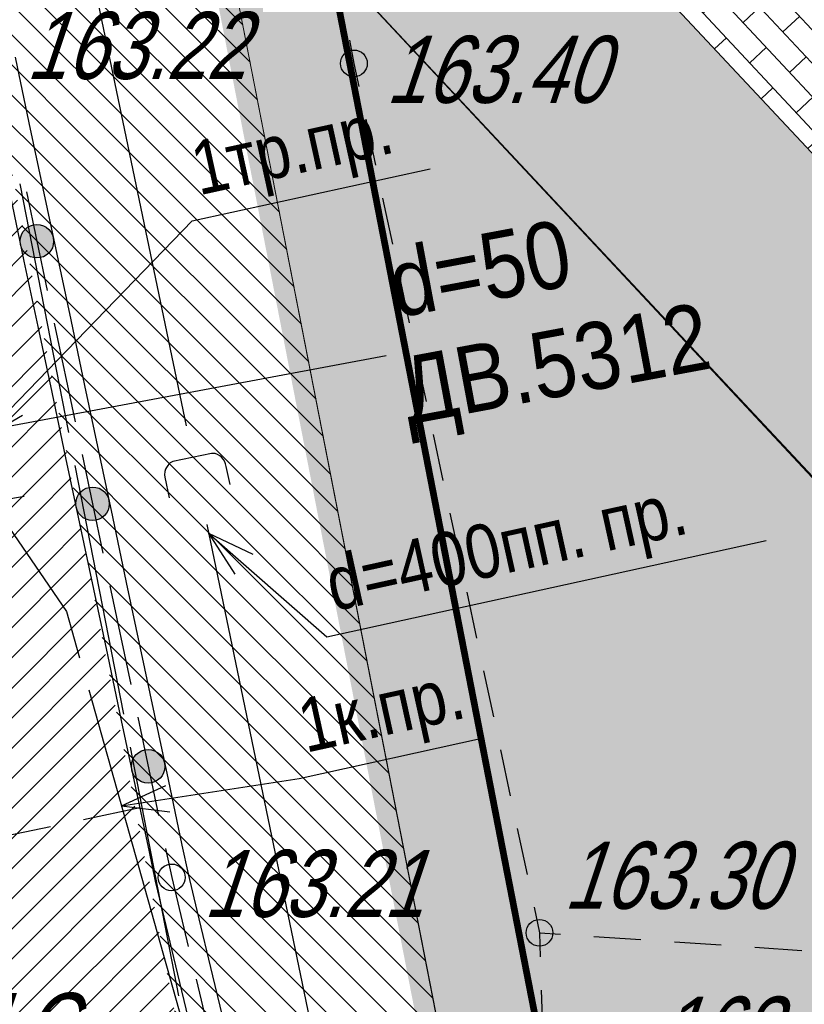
# Model space of a CAD drawing. Header units: millimetres. Extents: x 4385 to 11928, y 17253 to 36963.
# Tile 68 of 256: x 5867 to 5878, y 18553 to 18568. Entities that reach past the tile are written whole.
import ezdxf
from ezdxf.enums import TextEntityAlignment as Align

# ---------------------------------------------------------------- set-up
doc = ezdxf.new("R2010")
doc.units = ezdxf.units.MM
doc.linetypes.add('ГП_Ботаническая_1 и 2 этап$0$ACAD_ISO04W100', pattern=[30, 24, -3, 0, -3])
doc.linetypes.add('ГП_Ботаническая_1 и 2 этап$0$DASHED', pattern=[19.05, 12.7, -6.35])
for name, color, linetype, lineweight in [('Геоподоснова_34179-21 от 9.08.21$0$Водопровод', 7, 'Continuous', 25), ('Геоподоснова_34179-21 от 9.08.21$0$Водосток проектный', 7, 'Continuous', 25), ('Геоподоснова_34179-21 от 9.08.21$0$Горизонтали', 7, 'Continuous', 25), ('Геоподоснова_34179-21 от 9.08.21$0$Граница улицы', 7, 'Continuous', 25), ('Геоподоснова_34179-21 от 9.08.21$0$Здания', 7, 'Continuous', 25), ('Геоподоснова_34179-21 от 9.08.21$0$Кабель Мосэнерго', 7, 'Continuous', 25), ('Геоподоснова_34179-21 от 9.08.21$0$Кабель Мосэнерго проектный', 7, 'Continuous', 25), ('Геоподоснова_34179-21 от 9.08.21$0$Красные линии', 7, 'Continuous', 25), ('Геоподоснова_34179-21 от 9.08.21$0$Ограды', 7, 'Continuous', 25), ('Геоподоснова_34179-21 от 9.08.21$0$Пояснительные подписи', 7, 'Continuous', 25), ('Геоподоснова_34179-21 от 9.08.21$0$Топографические объекты', 7, 'Continuous', 25), ('ГП_Ботаническая_1 и 2 этап$0$ГП_граница_1_2_этапов_500', 202, 'Continuous', 15), ('ГП_Ботаническая_1 и 2 этап$0$ГП_здан_проект_оси', 50, 'ГП_Ботаническая_1 и 2 этап$0$ACAD_ISO04W100', 15), ('ГП_Ботаническая_1 и 2 этап$0$ГП_тротуары', 210, 'Continuous', 9)]:
    doc.layers.add(name, color=color, linetype=linetype, lineweight=lineweight)
doc.layers.add('ГП_Ботаническая_1 и 2 этап$0$ГП_здан_проект_гараж', color=7, linetype='Continuous', true_color=0xcc0000)
doc.layers.add('ГП_граница_ГПЗУ_500', color=7, linetype='Continuous', true_color=0x0000f5)
for name, color, linetype, lineweight, true_color, transparency in [('ГП_Ботаническая_1 и 2 этап$0$ГП_озел_проект', 7, 'Continuous', 0, 0xc4cfab, 0.8), ('ГП_Ботаническая_1 и 2 этап$0$ГП_тротуары_штриховка', 7, 'Continuous', 0, 0xffffff, 0.8), ('ГП_озел_штриховка_сущ', 7, 'Continuous', 0, 0x829556, 0.6), ('ГП_тротуары_штриховка_сущ', 7, 'Continuous', 0, 0xba8573, 0.6)]:
    doc.layers.add(name, color=color, linetype=linetype, lineweight=lineweight, true_color=true_color, transparency=transparency)
doc.styles.add('Геоподоснова_34179-21 от 9.08.21$0$Style-RUSSIAN_1251', font='RUSSIAN_1251.shx')
doc.styles.add('Геоподоснова_34179-21 от 9.08.21$0$Style-RUSSIAN_1251 I 0.32289', font='RUSSIAN_1251.shx', dxfattribs={"oblique": 18.5})

# ---------------------------------------------------------------- blocks, each defined once
blk = doc.blocks.new('Геоподоснова_34179-21 от 9.08.21$0$msdElementTypeLineString_118')
at = {"layer": 'Геоподоснова_34179-21 от 9.08.21$0$Ограды', "linetype": 'Continuous', "lineweight": 25}
h = blk.add_hatch(color=7, dxfattribs=at)
edge = h.paths.add_edge_path()
edge.add_arc((20.664, 73.461), 0.25, 0, 360)
h = blk.add_hatch(color=7, dxfattribs=at)
edge = h.paths.add_edge_path()
edge.add_arc((21.493, 69.548), 0.25, 0, 360)
h = blk.add_hatch(color=7, dxfattribs=at)
edge = h.paths.add_edge_path()
edge.add_arc((22.321, 65.635), 0.25, 0, 360)
at = {"layer": 'Геоподоснова_34179-21 от 9.08.21$0$Ограды', "color": 7, "linetype": 'Continuous', "lineweight": 25}
for p, q in [((20.339, 76.202), (20.546, 75.223)), ((20.546, 75.223), (20.754, 74.245)), ((20.264, 74.145), (20.471, 73.166)), ((20.509, 74.195), (20.819, 72.727)), ((20.754, 74.245), (20.961, 73.267)), ((20.961, 73.267), (21.168, 72.288)), ((20.471, 73.166), (20.678, 72.188)), ((20.923, 72.238), (21.234, 70.771)), ((21.168, 72.288), (21.375, 71.31)), ((20.678, 72.188), (20.885, 71.21)), ((20.885, 71.21), (21.092, 70.231)), ((21.375, 71.31), (21.582, 70.332)), ((21.582, 70.332), (21.789, 69.353)), ((21.092, 70.231), (21.299, 69.253)), ((21.337, 70.281), (21.648, 68.814)), ((21.789, 69.353), (21.996, 68.375)), ((21.299, 69.253), (21.507, 68.275)), ((21.507, 68.275), (21.714, 67.296)), ((21.752, 68.325), (22.062, 66.857)), ((21.996, 68.375), (22.204, 67.397)), ((22.204, 67.397), (22.411, 66.418)), ((21.714, 67.296), (21.921, 66.318)), ((22.166, 66.368), (22.477, 64.901)), ((22.411, 66.418), (22.618, 65.44)), ((21.921, 66.318), (22.128, 65.34)), ((22.128, 65.34), (22.335, 64.361)), ((22.618, 65.44), (22.825, 64.462)), ((23.047, 63.487), (23.28, 62.514)), ((22.557, 63.386), (22.79, 62.414)), ((23.28, 62.514), (23.513, 61.542)), ((22.79, 62.414), (23.023, 61.441)), ((23.035, 62.464), (23.384, 61.005))]:
    blk.add_line(p, q, dxfattribs=at)
at = {"layer": 'Геоподоснова_34179-21 от 9.08.21$0$Ограды', "color": 7, "linetype": 'Continuous', "lineweight": 25, "flags": 128}
for points in [[(22.825, 64.462), (22.916, 64.034), (23.047, 63.487)], [(22.335, 64.361), (22.428, 63.924), (22.557, 63.386)], [(22.58, 64.412), (22.672, 63.979), (22.918, 62.95)]]:
    blk.add_lwpolyline(points, dxfattribs=at)
at = {"layer": 'Геоподоснова_34179-21 от 9.08.21$0$Ограды', "color": 7, "linetype": 'Continuous', "lineweight": 25}
for centre in [(20.664, 73.461), (20.664, 73.461), (21.493, 69.548), (21.493, 69.548), (22.321, 65.635), (22.321, 65.635)]:
    blk.add_circle(centre, 0.25, dxfattribs=at)
blk = doc.blocks.new('Геоподоснова_34179-21 от 9.08.21$0$msdElementTypeLine_15')
at = {"layer": 'Геоподоснова_34179-21 от 9.08.21$0$Топографические объекты', "color": 7, "linetype": 'Continuous', "lineweight": 25}
for p, q in [((1.327, 0.282), (2.164, 0.459)), ((0.001, 0.001), (0.838, 0.178))]:
    blk.add_line(p, q, dxfattribs=at)
blk = doc.blocks.new('Геоподоснова_34179-21 от 9.08.21$0$msdElementTypeLineString_125')
at = {"layer": 'Геоподоснова_34179-21 от 9.08.21$0$Граница улицы', "color": 7, "linetype": 'Continuous', "lineweight": 25}
for p, q in [((0.001, 10.545), (0.072, 10.175)), ((0.166, 9.684), (0.308, 8.943)), ((0.401, 8.451), (0.542, 7.71)), ((0.635, 7.219), (0.776, 6.477)), ((0.87, 5.986), (1.01, 5.245)), ((1.104, 4.753), (1.245, 4.012)), ((1.338, 3.521), (1.479, 2.779)), ((1.572, 2.288), (1.713, 1.547)), ((1.806, 1.055), (1.947, 0.314)), ((8.381, 1.014), (8.754, 1.074)), ((7.142, 0.817), (7.888, 0.936)), ((5.903, 0.62), (6.649, 0.739)), ((4.664, 0.423), (5.409, 0.542)), ((3.425, 0.226), (4.17, 0.345)), ((2.186, 0.029), (2.931, 0.148))]:
    blk.add_line(p, q, dxfattribs=at)
blk = doc.blocks.new('Геоподоснова_34179-21 от 9.08.21$0$msdElementTypeShape_10')
at = {"layer": 'Геоподоснова_34179-21 от 9.08.21$0$Здания', "color": 7, "linetype": 'Continuous', "lineweight": 25}
for p, q in [((2.523, 51.019), (2.588, 50.674)), ((2.588, 50.674), (2.661, 50.332)), ((2.765, 49.843), (2.911, 49.157)), ((3.016, 48.668), (3.162, 47.983)), ((3.266, 47.494), (3.412, 46.809)), ((3.517, 46.32), (3.663, 45.634)), ((3.767, 45.145), (3.914, 44.46)), ((4.018, 43.971), (4.164, 43.285)), ((4.269, 42.796), (4.415, 42.111)), ((4.519, 41.622), (4.665, 40.936)), ((4.77, 40.447), (4.916, 39.762)), ((5.02, 39.273), (5.166, 38.588)), ((6.162, 37.664), (6.862, 37.618)), ((7.361, 37.584), (8.06, 37.537)), ((8.559, 37.504), (9.258, 37.457))]:
    blk.add_line(p, q, dxfattribs=at)
at = {"layer": 'Геоподоснова_34179-21 от 9.08.21$0$Здания', "color": 7, "linetype": 'Continuous', "lineweight": 25, "flags": 128}
blk.add_lwpolyline([(5.271, 38.099), (5.352, 37.719), (5.664, 37.698)], dxfattribs=at)
blk = doc.blocks.new('Геоподоснова_34179-21 от 9.08.21$0$msdElementTypeLineString_140')
at = {"layer": 'Геоподоснова_34179-21 от 9.08.21$0$Граница улицы', "color": 7, "linetype": 'Continuous', "lineweight": 25}
for p, q in [((0.001, 53.302), (0.012, 52.944)), ((0.028, 52.445), (0.05, 51.73))]:
    blk.add_line(p, q, dxfattribs=at)
blk = doc.blocks.new('Геоподоснова_34179-21 от 9.08.21$0$PIKET_469')
at = {"layer": 'Геоподоснова_34179-21 от 9.08.21$0$Горизонтали', "color": 7, "linetype": 'Continuous', "lineweight": 25}
blk.add_arc((0, 0), 0.2, 0, 360, dxfattribs=at)
blk = doc.blocks.new('Геоподоснова_34179-21 от 9.08.21$0$PIKET_470')
at = {"layer": 'Геоподоснова_34179-21 от 9.08.21$0$Горизонтали', "color": 7, "linetype": 'Continuous', "lineweight": 25}
blk.add_arc((0, 0), 0.2, 0, 360, dxfattribs=at)
blk = doc.blocks.new('Геоподоснова_34179-21 от 9.08.21$0$PIKET_548')
at = {"layer": 'Геоподоснова_34179-21 от 9.08.21$0$Горизонтали', "color": 7, "linetype": 'Continuous', "lineweight": 25}
blk.add_arc((0.00025, 0.0004), 0.2, 0, 359.999994, dxfattribs=at)
blk = doc.blocks.new('Геоподоснова_34179-21 от 9.08.21$0$msdElementTypeLineString_468')
at = {"layer": 'Геоподоснова_34179-21 от 9.08.21$0$Водопровод', "color": 7, "linetype": 'Continuous', "lineweight": 25}
for p, q in [((7.871, 1.473), (14.267, 2.67)), ((0, 0), (6.396, 1.197))]:
    blk.add_line(p, q, dxfattribs=at)
blk = doc.blocks.new('Геоподоснова_34179-21 от 9.08.21$0$msdElementTypeMultiLine_266')
at = {"layer": 'Геоподоснова_34179-21 от 9.08.21$0$Водопровод', "color": 7, "linetype": 'Continuous', "lineweight": 25}
blk.add_blockref('Геоподоснова_34179-21 от 9.08.21$0$msdElementTypeLineString_468', (0.5, 0.5), dxfattribs=at)
blk = doc.blocks.new('Геоподоснова_34179-21 от 9.08.21$0$msdElementTypeLineString_872')
at = {"layer": 'Геоподоснова_34179-21 от 9.08.21$0$Водосток проектный', "color": 7, "linetype": 'Continuous', "lineweight": 25}
for p, q in [((15.636, 43.14), (19.371, 25.197)), ((19.676, 23.728), (23.411, 5.786))]:
    blk.add_line(p, q, dxfattribs=at)
blk = doc.blocks.new('Геоподоснова_34179-21 от 9.08.21$0$msdElementTypeLineString_873')
at = {"layer": 'Геоподоснова_34179-21 от 9.08.21$0$Водосток проектный', "color": 7, "linetype": 'Continuous', "lineweight": 25, "flags": 128}
blk.add_lwpolyline([(20.491, 24.789), (20.434, 25.061), (20.424, 25.099), (20.411, 25.127), (20.392, 25.165), (20.366, 25.197), (20.34, 25.22), (20.306, 25.238), (20.27, 25.252), (20.242, 25.253), (20.214, 25.252), (19.641, 25.133), (19.618, 25.123), (19.599, 25.112), (19.577, 25.093), (19.562, 25.074), (19.544, 25.047), (19.529, 25.018), (19.522, 24.984), (19.516, 24.935), (19.519, 24.899), (19.582, 24.595)], dxfattribs=at)
blk = doc.blocks.new('Геоподоснова_34179-21 от 9.08.21$0$msdElementTypeMultiLine_536')
at = {"layer": 'Геоподоснова_34179-21 от 9.08.21$0$Водосток проектный', "color": 7, "linetype": 'Continuous', "lineweight": 25}
for name, p in [('Геоподоснова_34179-21 от 9.08.21$0$msdElementTypeLineString_872', (0.467, 0.467)), ('Геоподоснова_34179-21 от 9.08.21$0$msdElementTypeLineString_873', (0, 0))]:
    blk.add_blockref(name, p, dxfattribs=at)
blk = doc.blocks.new('Геоподоснова_34179-21 от 9.08.21$0$msdElementTypeLineString_886')
at = {"layer": 'Геоподоснова_34179-21 от 9.08.21$0$Кабель Мосэнерго проектный', "color": 7, "linetype": 'Continuous', "lineweight": 25}
for p, q in [((1.008, 3.326), (1.993, 3.496)), ((1.339, 1.415), (2.324, 1.586))]:
    blk.add_line(p, q, dxfattribs=at)
blk = doc.blocks.new('Геоподоснова_34179-21 от 9.08.21$0$msdElementTypeMultiLine_547')
at = {"layer": 'Геоподоснова_34179-21 от 9.08.21$0$Кабель Мосэнерго проектный', "color": 7, "linetype": 'Continuous', "lineweight": 25, "flags": 128}
blk.add_lwpolyline([(1.5, 3.411), (1.832, 1.501)], dxfattribs=at)
at = {"layer": 'Геоподоснова_34179-21 от 9.08.21$0$Кабель Мосэнерго проектный', "color": 7, "linetype": 'Continuous', "lineweight": 25}
blk.add_blockref('Геоподоснова_34179-21 от 9.08.21$0$msdElementTypeLineString_886', (0, 0), dxfattribs=at)
blk = doc.blocks.new('Геоподоснова_34179-21 от 9.08.21$0$msdElementTypeLineString_904')
at = {"layer": 'Геоподоснова_34179-21 от 9.08.21$0$Кабель Мосэнерго проектный', "color": 7, "linetype": 'Continuous', "lineweight": 25, "flags": 128}
for points in [[(0.001, 11.065), (1.126, 9.43), (1.32, 8.742)], [(1.455, 8.261), (2.893, 3.162), (2.876, 3.063)], [(2.791, 2.57), (2.751, 2.341), (2.12, 0.793), (2.181, 0.001)]]:
    blk.add_lwpolyline(points, dxfattribs=at)
blk = doc.blocks.new('Геоподоснова_34179-21 от 9.08.21$0$msdElementTypeMultiLine_565')
at = {"layer": 'Геоподоснова_34179-21 от 9.08.21$0$Кабель Мосэнерго проектный', "color": 7, "linetype": 'Continuous', "lineweight": 25}
blk.add_blockref('Геоподоснова_34179-21 от 9.08.21$0$msdElementTypeLineString_904', (0, 0), dxfattribs=at)
blk = doc.blocks.new('Геоподоснова_34179-21 от 9.08.21$0$DIMTXT_271')
at = {"layer": 'Геоподоснова_34179-21 от 9.08.21$0$Водосток проектный', "color": 7, "linetype": 'Continuous', "lineweight": 25}
for q in [(0.394, -0.612), (0.658, -0.312)]:
    blk.add_line((0, 0), q, dxfattribs=at)
at = {"layer": 'Геоподоснова_34179-21 от 9.08.21$0$Водосток проектный', "color": 7, "linetype": 'Continuous', "lineweight": 25, "flags": 128}
blk.add_lwpolyline([(0, 0), (1.761, -1.548), (8.307, -0.108)], dxfattribs=at)
at = {"layer": 'Геоподоснова_34179-21 от 9.08.21$0$Водосток проектный', "color": 7, "linetype": 'Continuous', "lineweight": 25, "style": 'Геоподоснова_34179-21 от 9.08.21$0$Style-RUSSIAN_1251', "width": 0.875}
blk.add_text('d=400пп. пр.', height=0.8, rotation=12.4028, dxfattribs=at).set_placement((1.685, -0.387), align=Align.TOP_LEFT)
blk = doc.blocks.new('Геоподоснова_34179-21 от 9.08.21$0$DIMTXT_290')
at = {"layer": 'Геоподоснова_34179-21 от 9.08.21$0$Кабель Мосэнерго проектный', "color": 7, "linetype": 'Continuous', "lineweight": 25}
for q in [(0.343, 0.642), (0.631, 0.364)]:
    blk.add_line((0, 0), q, dxfattribs=at)
at = {"layer": 'Геоподоснова_34179-21 от 9.08.21$0$Кабель Мосэнерго проектный', "color": 7, "linetype": 'Continuous', "lineweight": 25, "flags": 128}
blk.add_lwpolyline([(0, 0), (3.158, 3.26), (6.702, 4.039)], dxfattribs=at)
at = {"layer": 'Геоподоснова_34179-21 от 9.08.21$0$Кабель Мосэнерго проектный', "color": 7, "linetype": 'Continuous', "lineweight": 25, "style": 'Геоподоснова_34179-21 от 9.08.21$0$Style-RUSSIAN_1251', "width": 0.875}
blk.add_text('1тр.пр.', height=0.8, rotation=12.4028, dxfattribs=at).set_placement((3.082, 4.42), align=Align.TOP_LEFT)
blk = doc.blocks.new('Геоподоснова_34179-21 от 9.08.21$0$DIMTXT_299')
at = {"layer": 'Геоподоснова_34179-21 от 9.08.21$0$Кабель Мосэнерго проектный', "color": 7, "linetype": 'Continuous', "lineweight": 25}
for q in [(0.661, 0.304), (0.722, -0.091)]:
    blk.add_line((0, 0), q, dxfattribs=at)
at = {"layer": 'Геоподоснова_34179-21 от 9.08.21$0$Кабель Мосэнерго проектный', "color": 7, "linetype": 'Continuous', "lineweight": 25, "flags": 128}
blk.add_lwpolyline([(0, 0), (2.648, 0.409), (5.395, 1.013)], dxfattribs=at)
at = {"layer": 'Геоподоснова_34179-21 от 9.08.21$0$Кабель Мосэнерго проектный', "color": 7, "linetype": 'Continuous', "lineweight": 25, "style": 'Геоподоснова_34179-21 от 9.08.21$0$Style-RUSSIAN_1251', "width": 0.875}
blk.add_text('1к.пр.', height=0.8, rotation=12.4028, dxfattribs=at).set_placement((2.572, 1.569), align=Align.TOP_LEFT)
blk = doc.blocks.new('Геоподоснова_34179-21 от 9.08.21$0$msdElementTypeLineString_923')
at = {"layer": 'Геоподоснова_34179-21 от 9.08.21$0$Красные линии', "linetype": 'Continuous', "lineweight": 25}
for points in [[(24.679, 137.514), (24.104, 140.458), (24.35, 140.506), (24.924, 137.562)], [(25.445, 133.588), (24.87, 136.532), (25.116, 136.58), (25.69, 133.636)], [(26.211, 129.662), (25.636, 132.606), (25.882, 132.654), (26.456, 129.71)], [(26.977, 125.736), (26.402, 128.68), (26.648, 128.728), (27.222, 125.784)]]:
    blk.add_hatch(color=1, dxfattribs=at).paths.add_polyline_path(points)
blk = doc.blocks.new('Геоподоснова_34179-21 от 9.08.21$0$msdElementTypeLineString_927')
at = {"layer": 'Геоподоснова_34179-21 от 9.08.21$0$Красные линии', "linetype": 'Continuous', "lineweight": 25}
for points in [[(24.131, 119.833), (23.94, 120.814), (24.185, 120.862), (24.377, 119.881)], [(24.323, 118.851), (24.131, 119.833), (24.377, 119.881), (24.568, 118.899)], [(24.514, 117.87), (24.323, 118.851), (24.568, 118.899), (24.76, 117.918)], [(24.706, 116.888), (24.514, 117.87), (24.76, 117.918), (24.951, 116.936)], [(24.897, 115.907), (24.706, 116.888), (24.951, 116.936), (25.143, 115.955)], [(25.089, 114.925), (24.897, 115.907), (25.143, 115.955), (25.334, 114.973)], [(25.28, 113.944), (25.089, 114.925), (25.334, 114.973), (25.526, 113.992)], [(25.472, 112.962), (25.28, 113.944), (25.526, 113.992), (25.717, 113.01)], [(25.663, 111.981), (25.472, 112.962), (25.717, 113.01), (25.909, 112.029)], [(25.855, 110.999), (25.663, 111.981), (25.909, 112.029), (26.1, 111.047)], [(26.046, 110.018), (25.855, 110.999), (26.1, 111.047), (26.292, 110.066)], [(26.238, 109.036), (26.046, 110.018), (26.292, 110.066), (26.483, 109.084)], [(26.429, 108.055), (26.238, 109.036), (26.483, 109.084), (26.675, 108.103)], [(26.621, 107.073), (26.429, 108.055), (26.675, 108.103), (26.866, 107.121)], [(26.812, 106.092), (26.621, 107.073), (26.866, 107.121), (27.058, 106.14)], [(27.004, 105.11), (26.812, 106.092), (27.058, 106.14), (27.249, 105.158)]]:
    blk.add_hatch(color=1, dxfattribs=at).paths.add_polyline_path(points)
blk = doc.blocks.new('Геоподоснова_34179-21 от 9.08.21')
at = {"layer": 'Геоподоснова_34179-21 от 9.08.21$0$Кабель Мосэнерго', "color": 10, "linetype": 'Continuous', "lineweight": 25}
for p, q in [((5866.546, 18565.284), (5867.27, 18561.577)), ((5867.366, 18561.086), (5868.09, 18557.38)), ((5868.186, 18556.889), (5868.91, 18553.182))]:
    blk.add_line(p, q, dxfattribs=at)
at = {"layer": 'Геоподоснова_34179-21 от 9.08.21$0$Водопровод', "color": 7, "linetype": 'Continuous', "lineweight": 25}
blk.add_blockref('Геоподоснова_34179-21 от 9.08.21$0$msdElementTypeMultiLine_266', (5857.232, 18559.557), dxfattribs=at)
at = {"layer": 'Геоподоснова_34179-21 от 9.08.21$0$Водосток проектный', "color": 7, "linetype": 'Continuous', "lineweight": 25}
for name, p in [('Геоподоснова_34179-21 от 9.08.21$0$msdElementTypeMultiLine_536', (5849.185, 18536.013)), ('Геоподоснова_34179-21 от 9.08.21$0$DIMTXT_271', (5869.355, 18560.08))]:
    blk.add_blockref(name, p, dxfattribs=at)
at = {"layer": 'Геоподоснова_34179-21 от 9.08.21$0$Горизонтали', "color": 7, "linetype": 'Continuous', "lineweight": 25}
for name, p in [('Геоподоснова_34179-21 от 9.08.21$0$PIKET_470', (5871.52, 18567.079)), ('Геоподоснова_34179-21 от 9.08.21$0$PIKET_548', (5868.806, 18554.948)), ('Геоподоснова_34179-21 от 9.08.21$0$PIKET_469', (5874.285, 18554.123))]:
    blk.add_blockref(name, p, dxfattribs=at)
at = {"layer": 'Геоподоснова_34179-21 от 9.08.21$0$Граница улицы', "color": 7, "linetype": 'Continuous', "lineweight": 25}
for name, p in [('Геоподоснова_34179-21 от 9.08.21$0$msdElementTypeLineString_125', (5861.309, 18545.343)), ('Геоподоснова_34179-21 от 9.08.21$0$msdElementTypeLineString_140', (5874.284, 18500.822))]:
    blk.add_blockref(name, p, dxfattribs=at)
at = {"layer": 'Геоподоснова_34179-21 от 9.08.21$0$Здания', "color": 7, "linetype": 'Continuous', "lineweight": 25}
blk.add_blockref('Геоподоснова_34179-21 от 9.08.21$0$msdElementTypeShape_10', (5868.933, 18516.405), dxfattribs=at)
at = {"layer": 'Геоподоснова_34179-21 от 9.08.21$0$Кабель Мосэнерго проектный', "color": 7, "linetype": 'Continuous', "lineweight": 25}
for name, p in [('Геоподоснова_34179-21 от 9.08.21$0$DIMTXT_290', (5865.956, 18561.472)), ('Геоподоснова_34179-21 от 9.08.21$0$msdElementTypeMultiLine_547', (5864.285, 18559.045)), ('Геоподоснова_34179-21 от 9.08.21$0$msdElementTypeMultiLine_565', (5866.116, 18549.481)), ('Геоподоснова_34179-21 от 9.08.21$0$DIMTXT_299', (5868.058, 18556.016))]:
    blk.add_blockref(name, p, dxfattribs=at)
at = {"layer": 'Геоподоснова_34179-21 от 9.08.21$0$Красные линии', "color": 1, "linetype": 'Continuous', "lineweight": 25}
for name, p in [('Геоподоснова_34179-21 от 9.08.21$0$msdElementTypeLineString_923', (5845.715, 18426.809)), ('Геоподоснова_34179-21 от 9.08.21$0$msdElementTypeLineString_927', (5845.715, 18447.295))]:
    blk.add_blockref(name, p, dxfattribs=at)
at = {"layer": 'Геоподоснова_34179-21 от 9.08.21$0$Ограды', "color": 7, "linetype": 'Continuous', "lineweight": 25}
blk.add_blockref('Геоподоснова_34179-21 от 9.08.21$0$msdElementTypeLineString_118', (5846.135, 18490.969), dxfattribs=at)
at = {"layer": 'Геоподоснова_34179-21 от 9.08.21$0$Топографические объекты', "color": 7, "linetype": 'Continuous', "lineweight": 25}
blk.add_blockref('Геоподоснова_34179-21 от 9.08.21$0$msdElementTypeLine_15', (5866.166, 18555.532), dxfattribs=at)
at = {"layer": 'Геоподоснова_34179-21 от 9.08.21$0$Водопровод', "color": 7, "linetype": 'Continuous', "lineweight": 25, "style": 'Геоподоснова_34179-21 от 9.08.21$0$Style-RUSSIAN_1251', "width": 0.899998}
for s, p in [('d=50', (5872.155, 18563.286)), ('ДВ.5312', (5872.336, 18561.696))]:
    blk.add_text(s, height=1, rotation=10.5559, dxfattribs=at).set_placement(p)
at = {"layer": 'Геоподоснова_34179-21 от 9.08.21$0$Горизонтали', "color": 7, "linetype": 'Continuous', "lineweight": 25, "style": 'Геоподоснова_34179-21 от 9.08.21$0$Style-RUSSIAN_1251 I 0.32289', "oblique": 18.5, "width": 0.799996}
for s, p in [('163.22', (5866.633, 18566.847)), ('163.40', (5871.991, 18566.491)), ('163.30', (5874.64, 18554.481)), ('163.21', (5869.277, 18554.359)), ('163.28', (5876.029, 18552.172))]:
    blk.add_text(s, height=1, dxfattribs=at).set_placement(p)
at = {"layer": 'Геоподоснова_34179-21 от 9.08.21$0$Пояснительные подписи', "color": 7, "linetype": 'Continuous', "lineweight": 25, "style": 'Геоподоснова_34179-21 от 9.08.21$0$Style-RUSSIAN_1251 I 0.32289', "oblique": 18.5, "width": 0.8}
blk.add_text('М.С.', height=1, dxfattribs=at).set_placement((5865.364, 18552.227))
blk = doc.blocks.new('ГП_Ботаническая_1 и 2 этап')
at = {"layer": 'ГП_Ботаническая_1 и 2 этап$0$ГП_озел_проект', "true_color": 0x4d4d4d}
h = blk.add_hatch(dxfattribs=at)
h.set_pattern_fill('HONEY', color=251, scale=0.07, angle=43.004992)
h.paths.add_polyline_path([(5869.287, 18570.616), (5871.699, 18572.865), (5898.019, 18544.645), (5890.414, 18537.551), (5887.862, 18540.288), (5891.345, 18543.537), (5889.126, 18545.917), (5890.837, 18547.513)])
at = {"layer": 'ГП_Ботаническая_1 и 2 этап$0$ГП_озел_проект'}
h = blk.add_hatch(color=256, dxfattribs=at)
h.dxf.hatch_style = 1
h.paths.add_polyline_path([(5871.162, 18568.606), (5875.6, 18545.785), (5879.251, 18546.495), (5888.9, 18536.139), (5890.416, 18537.549), (5887.862, 18540.288), (5891.345, 18543.537), (5889.126, 18545.917), (5890.837, 18547.513)])
edge = h.paths.add_edge_path()
edge.add_line((5883.888, 18538.585), (5880.902, 18538.005))
edge.add_line((5880.902, 18538.005), (5877.251, 18537.294))
edge.add_line((5877.251, 18537.294), (5879.185, 18527.346))
edge.add_arc((5874.496, 18535.023), 8.996, 301.4164, 313.1542)
edge.add_line((5880.649, 18528.461), (5887.44, 18534.78))
edge.add_line((5887.44, 18534.78), (5883.888, 18538.585))
edge = h.paths.add_edge_path()
edge.add_line((5877.251, 18537.294), (5877.251, 18537.294))
edge.add_line((5877.251, 18537.294), (5875.605, 18545.786))
edge.add_line((5875.605, 18545.786), (5875.6, 18545.785))
edge.add_line((5875.6, 18545.785), (5877.251, 18537.294))
edge.add_line((5877.251, 18537.294), (5880.902, 18538.005))
edge.add_line((5880.902, 18538.005), (5877.251, 18537.294))
edge.add_line((5877.251, 18537.294), (5875.605, 18545.786))
edge.add_line((5875.605, 18545.786), (5879.251, 18546.495))
edge.add_line((5879.251, 18546.495), (5875.605, 18545.786))
edge.add_line((5875.605, 18545.786), (5877.251, 18537.294))
edge.add_line((5877.251, 18537.294), (5877.251, 18537.294))
edge.add_line((5877.251, 18537.294), (5871.16, 18568.612))
edge.add_line((5871.16, 18568.612), (5869.288, 18570.615))
edge.add_line((5869.288, 18570.615), (5877.864, 18526.682))
edge.add_arc((5874.496, 18535.023), 8.996, 291.9877, 301.4164)
edge.add_line((5879.185, 18527.346), (5877.251, 18537.294))
at = {"layer": 'ГП_Ботаническая_1 и 2 этап$0$ГП_тротуары_штриховка', "true_color": 0x333333}
h = blk.add_hatch(dxfattribs=at)
h.set_pattern_fill('AR-BRSTD', color=250, scale=0.005, angle=313)
h.set_pattern_definition([(313, (-162.6569, 189.13218), (0.247716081, 0.2309989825), []), (43, (-162.6569, 189.1322), (-0.098739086, 0.602526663), [0.338709, -0.338709])])
edge = h.paths.add_edge_path()
edge.add_line((5956.748, 18588.244), (5959.677, 18590.976))
edge.add_line((5959.677, 18590.976), (5958.17, 18592.592))
edge.add_line((5958.17, 18592.592), (5959.888, 18594.194))
edge.add_line((5959.888, 18594.194), (5977.442, 18610.566))
edge.add_line((5977.442, 18610.566), (5973.384, 18614.917))
edge.add_line((5973.384, 18614.917), (5970.204, 18611.951))
edge.add_line((5970.204, 18611.951), (5957.202, 18599.824))
edge.add_line((5957.202, 18599.824), (5951.194, 18594.22))
edge.add_line((5951.194, 18594.22), (5948.872, 18596.71))
edge.add_line((5948.872, 18596.71), (5931.774, 18615.042))
edge.add_line((5931.774, 18615.042), (5921.398, 18626.167))
edge.add_line((5921.398, 18626.167), (5918.334, 18629.453))
edge.add_line((5918.334, 18629.453), (5940.543, 18650.129))
edge.add_line((5940.543, 18650.129), (5940.541, 18650.131))
edge.add_line((5940.541, 18650.131), (5937.675, 18653.202))
edge.add_line((5937.675, 18653.202), (5915.483, 18632.543))
edge.add_line((5915.483, 18632.543), (5912.793, 18635.428))
edge.add_line((5912.793, 18635.428), (5891.818, 18657.922))
edge.add_line((5891.818, 18657.922), (5879.104, 18671.557))
edge.add_line((5879.104, 18671.557), (5873.521, 18668.711))
edge.add_line((5873.521, 18668.711), (5888.081, 18653.097))
edge.add_line((5888.081, 18653.097), (5907.22, 18632.572))
edge.add_line((5907.22, 18632.572), (5908.838, 18630.837))
edge.add_line((5908.838, 18630.837), (5909.255, 18630.389))
edge.add_line((5909.255, 18630.389), (5916.661, 18622.45))
edge.add_line((5916.661, 18622.45), (5927.047, 18611.314))
edge.add_line((5927.047, 18611.314), (5939.611, 18597.843))
edge.add_line((5939.611, 18597.843), (5940.558, 18596.783))
edge.add_line((5940.558, 18596.783), (5940.849, 18596.379))
edge.add_line((5940.849, 18596.379), (5941.448, 18595.41))
edge.add_line((5941.448, 18595.41), (5941.645, 18595.037))
edge.add_line((5941.645, 18595.037), (5941.952, 18594.353))
edge.add_line((5941.952, 18594.353), (5942.232, 18593.553))
edge.add_line((5942.232, 18593.553), (5942.421, 18592.853))
edge.add_line((5942.421, 18592.853), (5942.622, 18591.648))
edge.add_line((5942.622, 18591.648), (5942.663, 18590.114))
edge.add_line((5942.663, 18590.114), (5942.629, 18589.659))
edge.add_line((5942.629, 18589.659), (5942.325, 18587.988))
edge.add_line((5942.325, 18587.988), (5942.091, 18587.252))
edge.add_line((5942.091, 18587.252), (5941.483, 18585.889))
edge.add_line((5941.483, 18585.889), (5940.746, 18584.726))
edge.add_line((5940.746, 18584.726), (5940.107, 18583.919))
edge.add_line((5940.107, 18583.919), (5939.133, 18582.963))
edge.add_line((5939.133, 18582.963), (5936.276, 18580.306))
edge.add_line((5936.276, 18580.306), (5936.272, 18580.303))
edge.add_line((5936.272, 18580.303), (5933.643, 18577.85))
edge.add_line((5933.643, 18577.85), (5927.913, 18572.506))
edge.add_line((5927.913, 18572.506), (5925.719, 18570.46))
edge.add_line((5925.719, 18570.46), (5902.929, 18549.204))
edge.add_line((5902.929, 18549.204), (5900.038, 18546.508))
edge.add_line((5900.038, 18546.508), (5898.029, 18544.634))
edge.add_line((5898.029, 18544.634), (5880.649, 18528.461))
edge.add_arc((5874.496, 18535.023), 8.996, 301.4164, 313.1542, ccw=False)
edge.add_line((5879.185, 18527.346), (5880.572, 18520.218))
edge.add_line((5880.572, 18520.218), (5903.536, 18541.636))
edge.add_line((5903.536, 18541.636), (5934.661, 18570.666))
edge.add_line((5934.661, 18570.666), (5940.352, 18575.973))
edge.add_line((5940.352, 18575.973), (5947.694, 18568.101))
edge.add_line((5947.694, 18568.101), (5949.632, 18569.908))
edge.add_spline(control_points=[(5949.632, 18569.908), (5949.584, 18570.003), (5949.537, 18570.099), (5949.428, 18570.336), (5949.366, 18570.478), (5949.25, 18570.763), (5949.196, 18570.906), (5949.094, 18571.195), (5949.047, 18571.34), (5948.961, 18571.63), (5948.922, 18571.775), (5948.851, 18572.066), (5948.819, 18572.212), (5948.764, 18572.502), (5948.74, 18572.647), (5948.701, 18572.936), (5948.686, 18573.08), (5948.663, 18573.366), (5948.656, 18573.508), (5948.649, 18573.79), (5948.65, 18573.93), (5948.66, 18574.207), (5948.669, 18574.344), (5948.695, 18574.614), (5948.712, 18574.748), (5948.755, 18575.01), (5948.781, 18575.14), (5948.84, 18575.394), (5948.873, 18575.519), (5948.949, 18575.764), (5948.99, 18575.883), (5949.081, 18576.117), (5949.131, 18576.231), (5949.238, 18576.453), (5949.295, 18576.561), (5949.417, 18576.77), (5949.482, 18576.872), (5949.618, 18577.067), (5949.69, 18577.161), (5949.841, 18577.342), (5949.92, 18577.428), (5950.085, 18577.593), (5950.17, 18577.672), (5950.348, 18577.82), (5950.44, 18577.89), (5950.599, 18578.001), (5950.665, 18578.043), (5950.732, 18578.084), (5950.772, 18578.108), (5950.813, 18578.132), (5950.955, 18578.211), (5951.058, 18578.262), (5951.27, 18578.355), (5951.378, 18578.397), (5951.598, 18578.471), (5951.71, 18578.503), (5951.938, 18578.558), (5952.054, 18578.581), (5952.289, 18578.616), (5952.408, 18578.629), (5952.649, 18578.645), (5952.77, 18578.648), (5953.016, 18578.645), (5953.139, 18578.638), (5953.388, 18578.615), (5953.513, 18578.599), (5953.764, 18578.557), (5953.89, 18578.531), (5954.142, 18578.471), (5954.269, 18578.435), (5954.521, 18578.356), (5954.648, 18578.312), (5954.9, 18578.214), (5955.025, 18578.161), (5955.276, 18578.046), (5955.4, 18577.984), (5955.648, 18577.851), (5955.771, 18577.781), (5956.014, 18577.632), (5956.135, 18577.554), (5956.374, 18577.389), (5956.492, 18577.303), (5956.726, 18577.123), (5956.841, 18577.029), (5956.991, 18576.901), (5957.027, 18576.869), (5957.063, 18576.837)], knot_values=[5.123829, 5.123829, 5.123829, 5.123829, 5.168652, 5.168652, 5.234039, 5.234039, 5.299426, 5.299426, 5.364813, 5.364813, 5.430201, 5.430201, 5.495588, 5.495588, 5.560975, 5.560975, 5.626362, 5.626362, 5.69175, 5.69175, 5.757137, 5.757137, 5.822524, 5.822524, 5.887911, 5.887911, 5.953299, 5.953299, 6.018686, 6.018686, 6.084073, 6.084073, 6.14946, 6.14946, 6.214848, 6.214848, 6.280235, 6.280235, 6.345622, 6.345622, 6.41101, 6.41101, 6.476397, 6.476397, 6.541784, 6.541784, 6.586381, 6.586381, 6.586381, 6.613179, 6.613179, 6.678566, 6.678566, 6.743954, 6.743954, 6.809341, 6.809341, 6.874728, 6.874728, 6.940116, 6.940116, 7.005503, 7.005503, 7.07089, 7.07089, 7.136277, 7.136277, 7.201665, 7.201665, 7.267052, 7.267052, 7.332439, 7.332439, 7.397826, 7.397826, 7.463214, 7.463214, 7.528601, 7.528601, 7.593988, 7.593988, 7.659375, 7.659375, 7.724763, 7.724763, 7.745737, 7.745737, 7.745737, 7.745737], degree=3, periodic=0)
edge.add_line((5957.063, 18576.837), (5957.809, 18577.534))
edge.add_line((5957.809, 18577.534), (5965.281, 18569.473))
edge.add_line((5965.281, 18569.473), (5965.692, 18569.857))
edge.add_line((5965.692, 18569.857), (5990.036, 18543.757))
edge.add_line((5990.036, 18543.757), (5998.097, 18535.113))
edge.add_line((5998.097, 18535.113), (6002.486, 18539.229))
edge.add_line((6002.486, 18539.229), (5999.373, 18542.566))
edge.add_line((5999.373, 18542.566), (6009.485, 18552.003))
edge.add_line((6009.485, 18552.003), (6012.193, 18554.535))
edge.add_line((6012.193, 18554.535), (6012.983, 18553.688))
edge.add_line((6012.983, 18553.688), (6015.413, 18555.958))
edge.add_line((6015.413, 18555.958), (6014.626, 18556.801))
edge.add_line((6014.626, 18556.801), (6018.571, 18560.482))
edge.add_line((6018.571, 18560.482), (6018.926, 18560.803))
edge.add_line((6018.926, 18560.803), (6019.292, 18561.097))
edge.add_line((6019.292, 18561.097), (6019.618, 18561.28))
edge.add_line((6019.618, 18561.28), (6020.31, 18560.535))
edge.add_line((6020.31, 18560.535), (6025.821, 18565.673))
edge.add_line((6025.821, 18565.673), (6020.672, 18571.193))
edge.add_line((6020.672, 18571.193), (6017.192, 18567.947))
edge.add_line((6017.192, 18567.947), (6018.681, 18566.349))
edge.add_line((6018.681, 18566.349), (6015.693, 18563.574))
edge.add_line((6015.693, 18563.574), (6006.603, 18555.092))
edge.add_line((6006.603, 18555.092), (5996.48, 18545.644))
edge.add_line((5996.48, 18545.644), (5990.988, 18551.533))
edge.add_line((5990.988, 18551.533), (5963.992, 18580.478))
edge.add_line((5963.992, 18580.478), (5956.748, 18588.244))
h = blk.add_hatch(dxfattribs=at)
h.set_pattern_fill('AR-BRSTD', color=250, scale=0.005, angle=313)
h.paths.add_polyline_path([(5889.703, 18564.132), (5868.739, 18586.61), (5867.822, 18585.779), (5869.974, 18574.715), (5898.029, 18544.634), (5902.929, 18549.204), (5894.576, 18558.178), (5894.944, 18558.521), (5894.533, 18558.962)])
at = {"layer": 'ГП_Ботаническая_1 и 2 этап$0$ГП_граница_1_2_этапов_500', "const_width": 0.3}
blk.add_lwpolyline([(5895.42, 18681.33), (5868.97, 18667.79), (5851.03, 18664.19), (5864.85, 18593.36), (5863.92, 18593.17), (5865.98, 18582.35), (5866.96, 18582.54), (5881.45, 18508.287), (5912.637, 18537.368), (5913.612, 18536.322), (5957.809, 18577.534), (5997.569, 18534.643), (6005.104, 18541.67), (6002.779, 18544.169), (6027.211, 18566.972), (6021.68, 18572.86), (5908.35, 18693.62), (5895.42, 18681.33)], dxfattribs=at)
at = {"layer": 'ГП_Ботаническая_1 и 2 этап$0$ГП_здан_проект_гараж', "linetype": 'ГП_Ботаническая_1 и 2 этап$0$DASHED', "ltscale": 0.09, "const_width": 0.1}
blk.add_lwpolyline([(5882.671, 18509.426), (5867.822, 18585.779), (5868.939, 18586.821), (5865.998, 18590.026), (5867.555, 18591.479), (5866.492, 18592.619), (5853.66, 18658.589), (5891.928, 18678.092), (5892.778, 18677.181), (5908.322, 18691.678), (5983.611, 18610.94), (5978.108, 18605.808), (5978.442, 18605.45), (5967.692, 18595.423), (6004.424, 18556.039), (6020.672, 18571.193), (6025.938, 18565.548)], dxfattribs=at)
at = {"layer": 'ГП_Ботаническая_1 и 2 этап$0$ГП_здан_проект_оси'}
blk.add_line((5850.509, 18674.804), (5898.146, 18429.849), dxfattribs=at)
at = {"layer": 'ГП_Ботаническая_1 и 2 этап$0$ГП_тротуары'}
for p, q in [((5868.094, 18576.73), (5878, 18525.973)), ((5868.094, 18576.73), (5878.006, 18525.959)), ((5868.221, 18576.594), (5898.029, 18544.634)), ((5869.287, 18570.616), (5878.356, 18560.918)), ((5890.837, 18547.513), (5869.414, 18570.48))]:
    blk.add_line(p, q, dxfattribs=at)

msp = doc.modelspace()

# ---------------------------------------------------------------- block references
msp.add_blockref('ГП_Ботаническая_1 и 2 этап', (0, 0))

# ---------------------------------------------------------------- next in the draw order: hatches: boundary and pattern name
at = {"layer": 'ГП_озел_штриховка_сущ'}
h = msp.add_hatch(dxfattribs=at)
h.set_pattern_fill('ANSI31', color=256, scale=0.1)
edge = h.paths.add_edge_path()
edge.add_line((5858.269, 18572.037), (5860.829, 18558.4))
edge.add_line((5860.829, 18558.4), (5867.538, 18559.733))
edge.add_line((5867.538, 18559.733), (5863.78, 18579.155))
edge.add_line((5863.78, 18579.155), (5862.971, 18578.997))
edge.add_arc((5864.066, 18573.189), 5.91, 100.6727, 191.2356)
h = msp.add_hatch(dxfattribs=at)
h.set_pattern_fill('ANSI31', color=256, scale=0.1)
edge = h.paths.add_edge_path()
edge.add_arc((5874.499, 18535.038), 9.006, 193.4871, 267.1865)
edge.add_line((5874.057, 18526.043), (5867.538, 18559.733))
edge.add_line((5867.538, 18559.733), (5860.829, 18558.4))
edge.add_line((5860.829, 18558.4), (5865.741, 18532.938))
at = {"layer": 'ГП_тротуары_штриховка_сущ'}
h = msp.add_hatch(dxfattribs=at)
h.set_pattern_fill('ANSI31', color=256, scale=0.1, angle=90)
h.paths.add_polyline_path([(5868.094, 18576.73), (5865.724, 18579.27), (5864.06, 18577.709), (5866.403, 18565.601), (5870.127, 18566.328)])
h = msp.add_hatch(dxfattribs=at)
h.set_pattern_fill('ANSI31', color=256, scale=0.1, angle=90)
h.paths.add_polyline_path([(5867.542, 18559.71), (5871.276, 18560.439), (5870.127, 18566.328), (5866.403, 18565.601)])
h = msp.add_hatch(dxfattribs=at)
h.set_pattern_fill('ANSI31', color=256, scale=0.1, angle=90)
h.paths.add_polyline_path([(5879.346, 18519.074), (5876.008, 18515.961), (5880.698, 18491.72, 0.000566), (5880.715, 18491.721), (5884.566, 18492.318)])
h.paths.add_polyline_path([(5877.861, 18526.683), (5877.9, 18526.487), (5871.276, 18560.439), (5867.542, 18559.71), (5874.057, 18526.043, 0.108347)])

# ---------------------------------------------------------------- next in the draw order: linework, layer by layer
at = {"layer": 'ГП_граница_ГПЗУ_500', "const_width": 0.6}
msp.add_lwpolyline([(5908.35, 18693.62), (6021.68, 18572.86), (6059.56, 18532.5), (5988.7, 18466.01), (5893.33, 18447.41), (5866.96, 18582.54), (5865.98, 18582.35), (5863.92, 18593.17), (5864.85, 18593.36), (5851.03, 18664.19), (5868.97, 18667.79), (5895.42, 18681.33), (5908.35, 18693.62)], dxfattribs=at)

# ---------------------------------------------------------------- next in the draw order: block references
msp.add_blockref('Геоподоснова_34179-21 от 9.08.21', (0, 0))

doc.saveas('drawing.dxf')
